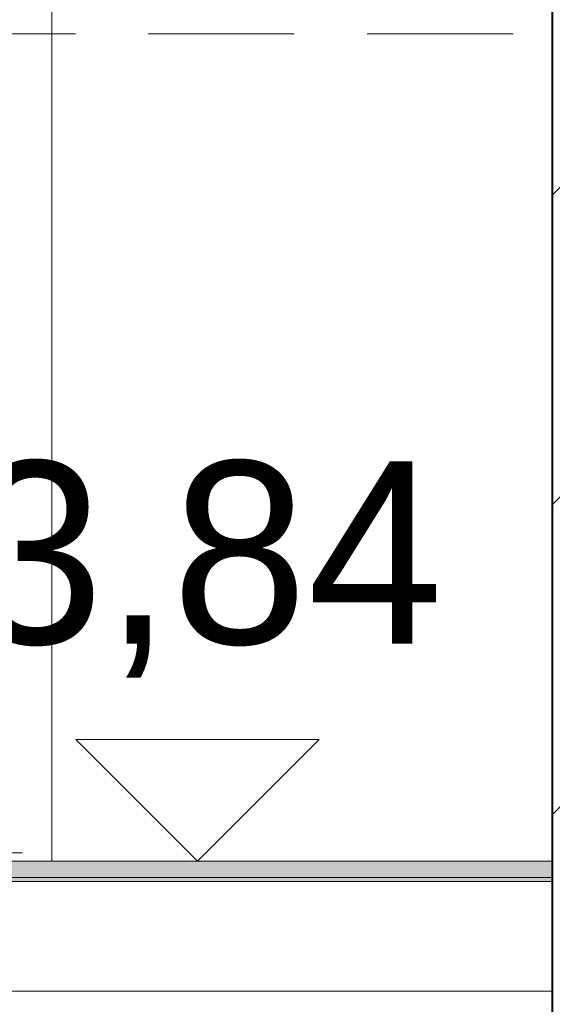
# Model space of a CAD drawing. Header units: centimetres. Extents: x 13236 to 130629, y -361 to 3059.
# Tile 62 of 71: x 77161 to 77226, y 789 to 910. Entities that reach past the tile are written whole.
import ezdxf

# ---------------------------------------------------------------- set-up
doc = ezdxf.new("R2010")
doc.units = ezdxf.units.CM
doc.header["$MEASUREMENT"] = 0
doc.linetypes.add('Przerywana gęsta', pattern=[13.5, 9, -4.5])
doc.linetypes.add('Wipeout_Contour', pattern=[100, 0, -100])
for name, color, linetype, lineweight in [('0_Nr_pióra__1', 7, 'Continuous', 13), ('0_Nr_pióra__103', 7, 'Continuous', 5), ('0_Nr_pióra__122', 255, 'Continuous', 0), ('inw_schody zewnętrzne_Nr_pióra__1', 7, 'Continuous', 13), ('inw_schody zewnętrzne_Nr_pióra__103', 7, 'Continuous', 5), ('inw_schody zewnętrzne_Nr_pióra__27', 7, 'Continuous', 40), ('inw_schody zewnętrzne_Nr_pióra__87', 7, 'Continuous', 13), ('inw_ściany zewnętrzne_Nr_pióra__61', 251, 'Continuous', 13)]:
    doc.layers.add(name, color=color, linetype=linetype, lineweight=lineweight)
doc.layers.add('inw_schody zewnętrzne', color=7, linetype='Continuous')
doc.styles.add('STYL_AUTOMATYCZNY_1', font='GOTHIC.TTF')
pattern_1 = [(45, (73973.137, 422.665), (-19.09188, 19.09188), [])]

# ---------------------------------------------------------------- blocks, each defined once
blk = doc.blocks.new('Wymiary_64_4', base_point=(77182.54, 806.31))
at = {"layer": '0_Nr_pióra__1', "linetype": 'Continuous'}
for p, q in [((77182.54, 806.31), (77167.54, 821.31)), ((77167.54, 821.31), (77197.54, 821.31)), ((77197.54, 821.31), (77182.54, 806.31))]:
    blk.add_line(p, q, dxfattribs=at)
at = {"layer": '0_Nr_pióra__1', "insert": (77136.71, 828.94), "char_height": 22.5, "attachment_point": 7, "style": 'STYL_AUTOMATYCZNY_1'}
blk.add_mtext('\\A1;{\\pql;\\fCentury Gothic|b0|i0|c238|p34;+3,84}', dxfattribs=at)

msp = doc.modelspace()

# ---------------------------------------------------------------- linework, layer by layer
at = {"layer": '0_Nr_pióra__103', "linetype": 'Continuous'}
for p, q in [((77160.65, 807.35), (77157.88, 807.35)), ((77160.98, 807.35), (77160.65, 807.35)), ((77062.11, 790.31), (77226.31, 790.31))]:
    msp.add_line(p, q, dxfattribs=at)
at = {"layer": 'inw_schody zewnętrzne_Nr_pióra__103', "linetype": 'Continuous'}
for p, q in [((77184.58, 806.31), (77172.92, 806.31)), ((77195.56, 806.31), (77184.58, 806.31)), ((77205.79, 806.31), (77195.56, 806.31))]:
    msp.add_line(p, q, dxfattribs=at)

# ---------------------------------------------------------------- wipeouts: each hides what was drawn before it
at = {"linetype": 'Wipeout_Contour', "ltscale": 462999.136191}
msp.add_wipeout([(77161.85, 804.78), (77161.85, 804.31), (77162.09, 804.31), (77162.77, 804.82), (77162.44, 804.69), (77161.88, 804.79)], dxfattribs=at)
at = {"linetype": 'Wipeout_Contour', "ltscale": 308897.279712}
msp.add_wipeout([(77215.23, 908.31), (77215.23, 806.31), (77223.85, 806.31), (77223.85, 908.31)], dxfattribs=at).dxf.layer = 'inw_schody zewnętrzne'

# ---------------------------------------------------------------- next in the draw order: linework, layer by layer
at = {"layer": 'inw_schody zewnętrzne_Nr_pióra__103', "linetype": 'Continuous'}
msp.add_line((77215.23, 806.31), (77205.79, 806.31), dxfattribs=at)

# ---------------------------------------------------------------- next in the draw order: wipeouts: each hides what was drawn before it
at = {"linetype": 'Wipeout_Contour', "ltscale": 308667.071607}
msp.add_wipeout([(77163.29, 805.29), (77161.85, 805.29), (77161.85, 805.23), (77163.21, 805.26)], dxfattribs=at)
at = {"linetype": 'Wipeout_Contour', "ltscale": 231498.876273}
msp.add_wipeout([(77161.85, 804.31), (77161.85, 804.23), (77162.09, 804.31)], dxfattribs=at)
at = {"linetype": 'Wipeout_Contour', "ltscale": 308919.436851}
msp.add_wipeout([(77223.85, 806.31), (77226.31, 806.31), (77226.31, 908.31), (77223.85, 908.31)], dxfattribs=at).dxf.layer = 'inw_schody zewnętrzne'

# ---------------------------------------------------------------- next in the draw order: linework, layer by layer
at = {"layer": 'inw_schody zewnętrzne_Nr_pióra__87', "linetype": 'Continuous'}
msp.add_line((77223.85, 806.31), (77215.23, 806.31), dxfattribs=at)

# ---------------------------------------------------------------- next in the draw order: wipeouts: each hides what was drawn before it
at = {"linetype": 'Wipeout_Contour', "ltscale": 231498.869906}
msp.add_wipeout([(77161.85, 804.23), (77161.85, 804.14), (77162.09, 804.31)], dxfattribs=at)
at = {"linetype": 'Wipeout_Contour', "ltscale": 308929.549496}
msp.add_wipeout([(77223.85, 1196.31), (77223.85, 908.31), (77226.31, 908.31), (77226.31, 1196.31)], dxfattribs=at).dxf.layer = 'inw_schody zewnętrzne'

# ---------------------------------------------------------------- next in the draw order: wipeouts: each hides what was drawn before it
at = {"linetype": 'Wipeout_Contour', "ltscale": 231498.679289}
msp.add_wipeout([(77161.85, 804.79), (77161.85, 804.78), (77161.88, 804.79)], dxfattribs=at)
at = {"linetype": 'Wipeout_Contour', "ltscale": 927980.971772}
msp.add_wipeout([(77432.14, 806.31), (77432.14, 908.31), (77421.24, 908.31), (77343.87, 908.31), (77289.45, 908.31), (77248.79, 908.31), (77226.31, 908.31), (77226.31, 806.31), (77248.79, 806.31), (77289.45, 806.31), (77343.87, 806.31), (77421.24, 806.31)], dxfattribs=at).dxf.layer = 'inw_schody zewnętrzne'

# ---------------------------------------------------------------- next in the draw order: hatches: boundary and pattern name
at = {"layer": 'inw_schody zewnętrzne_Nr_pióra__1', "linetype": 'Continuous'}
h = msp.add_hatch(dxfattribs=at)
h.set_pattern_fill('Bloczki_ceramiczne_0004', color=256, style=0, pattern_type=2)
h.set_pattern_definition(pattern_1)
h.paths.add_polyline_path([(77432.14, 806.31), (77432.14, 908.31), (77421.24, 908.31), (77343.87, 908.31), (77289.45, 908.31), (77248.79, 908.31), (77226.31, 908.31), (77226.31, 806.31), (77248.79, 806.31), (77289.45, 806.31), (77343.87, 806.31), (77421.24, 806.31)])
h = msp.add_hatch(dxfattribs=at)
h.set_pattern_fill('Bloczki_ceramiczne_0004', color=256, style=0, pattern_type=2)
h.set_pattern_definition(pattern_1)
h.paths.add_polyline_path([(77242.85, 806.31), (77226.31, 806.31), (77226.31, 422.31), (77242.85, 422.31), (77281.28, 422.31), (77332.09, 422.31), (77403.14, 422.31), (77432.03, 422.31), (77432.03, 806.31), (77403.14, 806.31), (77332.09, 806.31), (77281.28, 806.31)])

# ---------------------------------------------------------------- next in the draw order: linework, layer by layer
at = {"layer": 'inw_schody zewnętrzne_Nr_pióra__27', "linetype": 'Continuous'}
msp.add_line((77226.31, 806.31), (77226.31, 422.31), dxfattribs=at)
at = {"layer": 'inw_schody zewnętrzne_Nr_pióra__87', "linetype": 'Continuous'}
msp.add_line((77226.31, 806.31), (77223.85, 806.31), dxfattribs=at)

# ---------------------------------------------------------------- next in the draw order: wipeouts: each hides what was drawn before it
at = {"linetype": 'Wipeout_Contour', "ltscale": 694502.257344}
msp.add_wipeout([(77160.98, 805.29), (77163.41, 805.29), (77163.29, 805.29), (77163.21, 805.26), (77161.85, 805.23), (77161.85, 804.79), (77162.44, 804.69), (77164.61, 805.53), (77162.53, 805.89)], dxfattribs=at)

# ---------------------------------------------------------------- next in the draw order: hatches: boundary and pattern name
at = {"layer": '0_Nr_pióra__1', "linetype": 'Continuous'}
msp.add_hatch(color=256, dxfattribs=at).paths.add_polyline_path([(77226.31, 803.81), (77226.31, 806.31), (77062.19, 806.31), (77062.19, 803.81)])
at = {"layer": '0_Nr_pióra__122', "linetype": 'Continuous'}
msp.add_hatch(color=256, dxfattribs=at).paths.add_polyline_path([(77226.31, 804.31), (77226.31, 806.31), (77062.19, 806.31), (77062.19, 804.31)])

# ---------------------------------------------------------------- next in the draw order: linework, layer by layer
at = {"layer": '0_Nr_pióra__1', "linetype": 'Continuous', "flags": 128}
for points in [[(77226.31, 804.31), (77226.31, 806.31), (77062.19, 806.31), (77062.19, 804.31)], [(77226.31, 803.81), (77226.31, 806.31), (77062.19, 806.31), (77062.19, 803.81)]]:
    msp.add_lwpolyline(points, close=True, dxfattribs=at)
at = {"layer": '0_Nr_pióra__103', "linetype": 'Continuous'}
msp.add_line((77164.61, 806.31), (77164.61, 915.53), dxfattribs=at)
at = {"layer": 'inw_schody zewnętrzne_Nr_pióra__103', "linetype": 'Continuous'}
msp.add_line((77172.92, 806.31), (77163.41, 806.31), dxfattribs=at)
at = {"layer": 'inw_ściany zewnętrzne_Nr_pióra__61', "linetype": 'Przerywana gęsta', "ltscale": 2, "flags": 128}
msp.add_lwpolyline([(77092.77, 806.31), (77867.29, 806.31)], dxfattribs=at)

# ---------------------------------------------------------------- next in the draw order: block references
at = {"linetype": 'Continuous'}
msp.add_blockref('Wymiary_64_4', (77182.54, 806.31), dxfattribs=at)

# ---------------------------------------------------------------- next in the draw order: wipeouts: each hides what was drawn before it
at = {"linetype": 'Wipeout_Contour', "ltscale": 928011.274639}
msp.add_wipeout([(77248.79, 1196.31), (77226.31, 1196.31), (77226.31, 908.31), (77248.79, 908.31), (77289.45, 908.31), (77343.87, 908.31), (77421.24, 908.31), (77432.14, 908.31), (77432.14, 1196.31), (77421.24, 1196.31), (77343.87, 1196.31), (77289.45, 1196.31)], dxfattribs=at).dxf.layer = 'inw_schody zewnętrzne'

# ---------------------------------------------------------------- next in the draw order: hatches: boundary and pattern name
at = {"layer": 'inw_schody zewnętrzne_Nr_pióra__1', "linetype": 'Continuous'}
h = msp.add_hatch(dxfattribs=at)
h.set_pattern_fill('Bloczki_ceramiczne_0004', color=256, style=0, pattern_type=2)
h.set_pattern_definition(pattern_1)
h.paths.add_polyline_path([(77248.79, 1196.31), (77226.31, 1196.31), (77226.31, 908.31), (77248.79, 908.31), (77289.45, 908.31), (77343.87, 908.31), (77421.24, 908.31), (77432.14, 908.31), (77432.14, 1196.31), (77421.24, 1196.31), (77343.87, 1196.31), (77289.45, 1196.31)])

# ---------------------------------------------------------------- next in the draw order: linework, layer by layer
at = {"layer": 'inw_schody zewnętrzne_Nr_pióra__27', "linetype": 'Continuous'}
for p, q in [((77226.31, 1196.31), (77226.31, 908.31)), ((77226.31, 908.31), (77226.31, 806.31))]:
    msp.add_line(p, q, dxfattribs=at)
at = {"layer": 'inw_ściany zewnętrzne_Nr_pióra__61', "linetype": 'Przerywana gęsta', "ltscale": 2, "flags": 128}
msp.add_lwpolyline([(76933.49, 908.31), (77867.29, 908.31)], dxfattribs=at)

doc.saveas('drawing.dxf')
